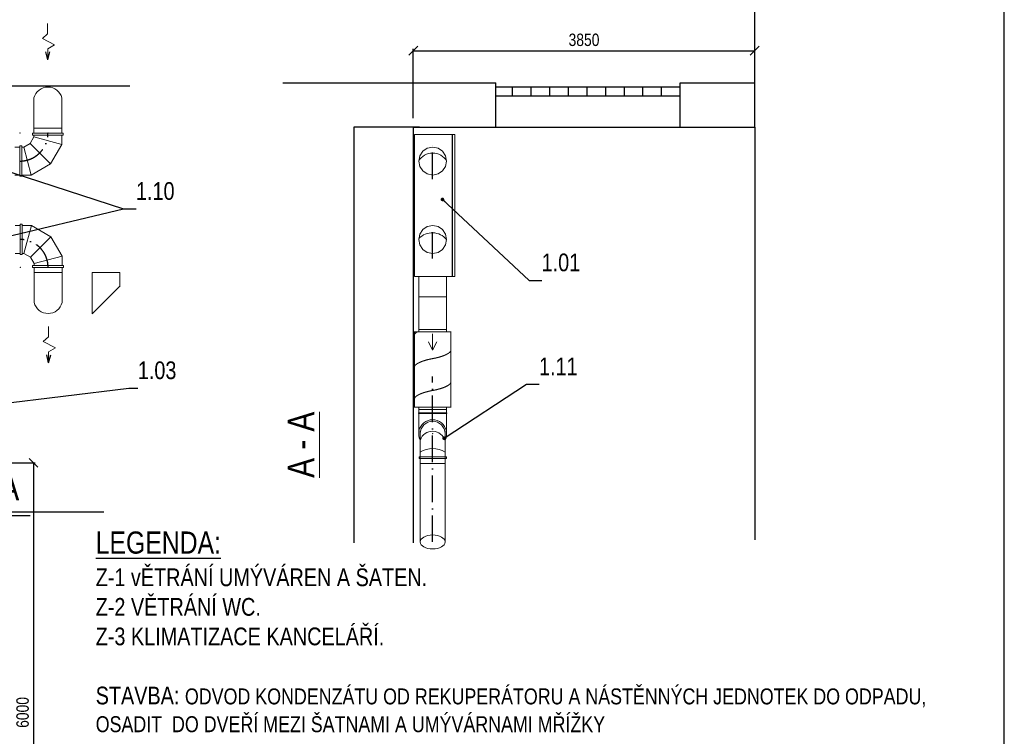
# Model space of a CAD drawing. Header units: millimetres. Extents: x 6491141 to 6692158, y 1846388 to 1929513.
# Tile 244 of 245: x 6681056 to 6692158, y 1898676 to 1906759. Entities that reach past the tile are written whole.
import ezdxf

# ---------------------------------------------------------------- set-up
doc = ezdxf.new("R2010")
doc.units = ezdxf.units.MM
doc.linetypes.add('ACAD_ISO10W100', pattern=[18, 12, -3, 0, -3])
for name, color, linetype, lineweight in [('Koty VzT', 7, 'Continuous', 15), ('VZT', 130, 'Continuous', 18), ('VzT odtah', 3, 'Continuous', 18)]:
    doc.layers.add(name, color=color, linetype=linetype, lineweight=lineweight)
for name, color, linetype in [('Osy VzT', 253, 'ACAD_ISO10W100'), ('Popisky', 7, 'Continuous'), ('Pozice', 6, 'Continuous'), ('Stavba', 152, 'Continuous'), ('VzT šipky', 7, 'Continuous'), ('Řezy', 7, 'Continuous')]:
    doc.layers.add(name, color=color, linetype=linetype)
doc.styles.add('romans', font='arial.ttf', dxfattribs={"width": 0.8, "height": 140})
doc.dimstyles.new('koty50', dxfattribs={"dimtxt": 100, "dimasz": 100, "dimexe": 20, "dimexo": 100, "dimgap": 50, "dimtad": 3, "dimdec": 0, "dimtxsty": 'romans', "dimblk": 'OBLIQUE', "dimcen": -3, "dimclrd": 7, "dimclre": 7, "dimclrt": 7, "dimadec": 0, "dimazin": 0, "dimtfac": 1, "dimtdec": 0, "dimtmove": 0, "dimatfit": 3, "dimldrblk": 'OPEN30', "dimfxl": 1, "dimarcsym": 0})
doc.dimstyles.new('pozice50', dxfattribs={"dimtxt": 200, "dimasz": 40, "dimexe": 20, "dimexo": 100, "dimgap": 100, "dimtad": 3, "dimjust": 3, "dimdec": 0, "dimtxsty": 'romans', "dimblk": 'OBLIQUE', "dimcen": -3, "dimclrd": 7, "dimclre": 7, "dimclrt": 6, "dimadec": 0, "dimazin": 0, "dimtfac": 1, "dimtdec": 0, "dimtmove": 0, "dimatfit": 3, "dimldrblk": 'DOT', "dimfxl": 1, "dimarcsym": 0})

# ---------------------------------------------------------------- blocks, each defined once
blk = doc.blocks.new('_Oblique')
at = {"color": 0, "lineweight": -2}
blk.add_line((-0.5, -0.5), (0.5, 0.5), dxfattribs=at)
blk = doc.blocks.new('*D27')
at = {"layer": 'DEFPOINTS', "color": 0, "transparency": 16777216}
for p in [(6680179, 1901760, -78), (6680179, 1896130, -78), (6681211, 1896130)]:
    blk.add_point(p, dxfattribs=at)
at = {"layer": 'Koty VzT', "color": 7, "lineweight": -2, "transparency": 16777216}
for p, q in [((6680279, 1901760), (6681231, 1901760)), ((6681211, 1901760), (6681211, 1896130)), ((6680279, 1896130), (6681231, 1896130))]:
    blk.add_line(p, q, dxfattribs=at)
at = {"layer": 'Koty VzT', "color": 7, "lineweight": -2, "transparency": 16777216, "xscale": 100, "yscale": 100, "zscale": 100}
for p, rotation in [((6681211, 1901760), 90), ((6681211, 1896130), 270)]:
    blk.add_blockref('_Oblique', p, dxfattribs=dict(at, rotation=rotation))
at = {"layer": 'Koty VzT', "color": 7, "transparency": 16777216, "insert": (6681089, 1898945), "char_height": 140, "attachment_point": 5, "rotation": 90, "style": 'romans'}
blk.add_mtext('6000', dxfattribs=at)
blk = doc.blocks.new('_Open30')
at = {"color": 0, "linetype": 'ByBlock', "lineweight": -2}
for p, q in [((-1, 0.27), (0, 0)), ((0, 0), (-1, -0.27)), ((0, 0), (-1, 0))]:
    blk.add_line(p, q, dxfattribs=at)
blk = doc.blocks.new('_Dot')
at = {"color": 0, "linetype": 'ByBlock', "lineweight": -2}
blk.add_line((-0.5, 0), (-1, 0), dxfattribs=at)
at = {"color": 0, "linetype": 'ByBlock', "const_width": 0.5}
blk.add_lwpolyline([(-0.25, 0, 1), (0.25, 0, 1)], format="xyb", close=True, dxfattribs=at)
blk = doc.blocks.new('*D38')
at = {"layer": 'DEFPOINTS', "color": 0, "transparency": 16777216}
for p in [(6689344, 1906409), (6685494, 1905548), (6689344, 1905548)]:
    blk.add_point(p, dxfattribs=at)
at = {"layer": 'Koty VzT', "color": 7, "lineweight": -2, "transparency": 16777216}
for p, q in [((6685494, 1905648), (6685494, 1906429)), ((6685494, 1906409), (6689344, 1906409)), ((6689344, 1905648), (6689344, 1906429))]:
    blk.add_line(p, q, dxfattribs=at)
at = {"layer": 'Koty VzT', "color": 7, "lineweight": -2, "transparency": 16777216, "xscale": 100, "yscale": 100, "zscale": 100, "rotation": 180}
blk.add_blockref('_Oblique', (6685494, 1906409), dxfattribs=at)
at = {"layer": 'Koty VzT', "color": 7, "lineweight": -2, "transparency": 16777216, "xscale": 100, "yscale": 100, "zscale": 100}
blk.add_blockref('_Oblique', (6689344, 1906409), dxfattribs=at)
at = {"layer": 'Koty VzT', "color": 7, "transparency": 16777216, "insert": (6687419, 1906531), "char_height": 140, "attachment_point": 5, "style": 'romans'}
blk.add_mtext('3850', dxfattribs=at)

msp = doc.modelspace()

# ---------------------------------------------------------------- linework, layer by layer
msp.add_lwpolyline([(6629158.1, 1916908.7), (6629158.1, 1894633.7), (6692158.1, 1894633.7), (6692158.1, 1916908.7)], close=True)
at = {"layer": 'Osy VzT', "ltscale": 25}
for p, q in [((6685708.9, 1904960.9), (6685708.9, 1905361.5)), ((6685708.9, 1904063.4), (6685708.9, 1904475.8)), ((6685712.5, 1900867.9, -1895), (6685712.5, 1902733.8, -1895))]:
    msp.add_line(p, q, dxfattribs=at)
for centre, start, end in [((6681059, 1905479.2, -162), 270, 0), ((6681061.4, 1903965, -162), 0, 90)]:
    msp.add_arc(centre, 315, start, end, dxfattribs=at)
at = {"layer": 'Stavba'}
for p, q in [((6689343.8, 1905547.8), (6689343.8, 1908395.3)), ((6659583.6, 1906012.8), (6682298.6, 1906012.8)), ((6684023.8, 1906047.8), (6686423.8, 1906047.8)), ((6686423.8, 1905547.8), (6686423.8, 1906047.8)), ((6688503.8, 1905547.8), (6688503.8, 1906047.8)), ((6688503.8, 1906047.8), (6689343.8, 1906047.8)), ((6688503.8, 1905997.8), (6686423.8, 1905997.8)), ((6686613.8, 1905897.8), (6686613.8, 1905997.8)), ((6686823.8, 1905897.8), (6686823.8, 1905997.8)), ((6687033.8, 1905897.8), (6687033.8, 1905997.8)), ((6687243.8, 1905897.8), (6687243.8, 1905997.8)), ((6687453.8, 1905897.8), (6687453.8, 1905997.8)), ((6687663.8, 1905897.8), (6687663.8, 1905997.8)), ((6687873.8, 1905897.8), (6687873.8, 1905997.8)), ((6688083.8, 1905897.8), (6688083.8, 1905997.8)), ((6688293.8, 1905897.8), (6688293.8, 1905997.8)), ((6688503.8, 1905897.8), (6686423.8, 1905897.8)), ((6684823.8, 1905547.8), (6684823.8, 1904287.7)), ((6685565.7, 1905547.8), (6684823.8, 1905547.8)), ((6685493.8, 1905547.8), (6686423.8, 1905547.8)), ((6685493.8, 1905547.8), (6685493.8, 1904287.7)), ((6686423.8, 1905547.8), (6688503.8, 1905547.8)), ((6688503.8, 1905547.8), (6689343.8, 1905547.8)), ((6689343.8, 1905547.8), (6689343.8, 1904287.7)), ((6684823.8, 1904287.7), (6684823.8, 1900857.2)), ((6685493.8, 1904287.7), (6685493.8, 1900857.2)), ((6689343.8, 1904287.7), (6689343.8, 1900893.2)), ((6659435.6, 1901207.8), (6682005.6, 1901207.8))]:
    msp.add_line(p, q, dxfattribs=at)
at = {"layer": 'VZT'}
for p, q in [((6681216.5, 1905535.2, -162), (6681216.8, 1905876, -162)), ((6681531.8, 1905535.6, -162), (6681531.8, 1905876, -162)), ((6681545.9, 1905478.7, -162), (6681198.6, 1905478.7, -162)), ((6681198.6, 1905456.8, -162), (6681198.6, 1905478.7, -162)), ((6681216.1, 1905535.2, -162), (6681216.1, 1905478.7, -162)), ((6681531.1, 1905535.2, -162), (6681216.1, 1905535.2, -162)), ((6681531.4, 1905535.2, -162), (6681216.5, 1905535.2, -162)), ((6681531.4, 1905535.6, -162), (6681531.4, 1905478.7, -162)), ((6681545.9, 1905456.8, -162), (6681545.9, 1905478.7, -162)), ((6681101.2, 1905321.7, -162), (6681174.3, 1905363.9, -162)), ((6681174.3, 1905363.9, -162), (6681216.5, 1905437, -162)), ((6681545.9, 1905456.8, -162), (6681198.6, 1905456.8, -162)), ((6681216.5, 1905437, -162), (6681216.5, 1905456.8, -162)), ((6681404.8, 1905133.4, -162), (6681531.4, 1905352.6, -162)), ((6681531.4, 1905352.6, -162), (6681531.4, 1905456.6, -162)), ((6681003, 1905322.1, -162), (6681059, 1905322.1, -162)), ((6681059, 1905005.9, -162), (6681059, 1905335.2, -162)), ((6681059, 1905335.2, -162), (6681081.4, 1905335.2, -162)), ((6681081.4, 1904993.3, -162), (6681081.4, 1905335.2, -162)), ((6681081.4, 1905321.7, -162), (6681101.2, 1905321.7, -162)), ((6681185.6, 1905006.8, -162), (6681404.8, 1905133.4, -162)), ((6681003, 1905006.8, -162), (6681059, 1905006.8, -162)), ((6681059, 1905005.9, -162), (6681059, 1904993.3, -162)), ((6681059, 1904993.3, -162), (6681081.4, 1904993.3, -162)), ((6681081.4, 1905006.8, -162), (6681185.6, 1905006.8, -162)), ((6685555, 1903633.8, -1895), (6685555, 1903863.8)), ((6685870, 1903633.8, -1895), (6685870, 1903863.8, -585)), ((6685920, 1903238.8, -78), (6685505, 1903238.8, -78)), ((6685508.1, 1902388.8, -78), (6685508.1, 1903238.8, -78)), ((6685555, 1903263.8, -78), (6685870, 1903263.8, -78)), ((6685555, 1903263.8, -78), (6685555, 1903238.8, -78)), ((6685870, 1903263.8, -78), (6685870, 1903238.8, -78)), ((6685916.9, 1902388.8, -78), (6685916.9, 1903238.8, -78)), ((6685920, 1902388.8, -78), (6685505, 1902388.8, -78)), ((6685555, 1902363.8, -78), (6685555, 1902388.8, -78)), ((6685870, 1902363.8, -78), (6685555, 1902363.8, -78)), ((6685870, 1902363.8, -78), (6685870, 1902388.8, -78)), ((6685551, 1902323.8, -78), (6685874, 1902323.8, -78)), ((6685551, 1902318.2, -78), (6685874, 1902318.2, -78)), ((6685555, 1902254.5, -78), (6685555.2, 1902096.9, -78)), ((6685870, 1902257.8, -78), (6685870, 1902091.1, -78)), ((6685572.5, 1902123, -1895), (6685572.5, 1900867.9, -1895)), ((6685572.5, 1902088.9, -78), (6685572.5, 1901829.1, -78)), ((6685852.5, 1902123, -1895), (6685852.5, 1900867.9, -1895)), ((6685852.5, 1902088.9, -78), (6685852.5, 1901828.8, -78)), ((6685559.6, 1901828.8, -78), (6685868.4, 1901828.8, -78)), ((6685559.6, 1901828.8, -78), (6685559.6, 1901809.4, -78)), ((6685559.6, 1901809.4, -78), (6685868.4, 1901809.4, -78)), ((6685572.5, 1901753, -78), (6685572.5, 1901809.4, -78)), ((6685852.5, 1901753, -78), (6685852.5, 1901809.4, -78)), ((6685868.4, 1901828.8, -78), (6685868.4, 1901809.4, -78)), ((6685572.5, 1901753, -78), (6685852.5, 1901753, -78))]:
    msp.add_line(p, q, dxfattribs=at)
at = {"layer": 'VZT', "extrusion": (-1.22465e-16, -1, 0)}
for p, q in [((6685508, 1905463.8, -943), (6685508, 1905143.8, -943)), ((6685508, 1905303.8, -345), (6685508, 1905063.8, -414)), ((6685508, 1905303.8, -1955), (6685508, 1905063.8, -1886)), ((6685508, 1905209.8, -574), (6685508, 1905084.8, -607)), ((6685508, 1905205.8, -69), (6685508, 1905113.8, -161)), ((6685508, 1905205.8, -2139), (6685508, 1905113.8, -2231)), ((6685508, 1904823.8, -345), (6685508, 1905063.8, -414)), ((6685508, 1904823.8, -1955), (6685508, 1905063.8, -1886)), ((6685508, 1905043.8, -478), (6685508, 1904918.8, -511)), ((6685508, 1905013.8, -69), (6685508, 1904921.8, -161)), ((6685508, 1905013.8, -2139), (6685508, 1904921.8, -2231)), ((6685508, 1904663.8), (6685508, 1904663.8, -463)), ((6685508, 1904663.8, -2300), (6685508, 1904663.8, -1423)), ((6685508, 1904377.8, -352), (6685508, 1904334.8, -96)), ((6685508, 1904375.8, -1946), (6685508, 1904119.8, -1989)), ((6685508, 1904375.8, -2173), (6685508, 1904119.8, -2130)), ((6685508, 1904150.8, -352), (6685508, 1904193.8, -96)), ((6685508, 1903863.8, -943), (6685508, 1904183.8, -943)), ((6685933, 1903951.8, -67), (6685933, 1903910.8, -67)), ((6685933, 1903951.8, -1249), (6685933, 1903910.8, -1249)), ((6685933, 1903930.8, -46), (6685933, 1903930.8, -87)), ((6685933, 1903930.8, -1228), (6685933, 1903930.8, -1269))]:
    msp.add_line(p, q, dxfattribs=at)
at = {"layer": 'VZT', "color": 7, "lineweight": 9}
for p, q in [((6681404.8, 1905133.4, -162), (6681174.3, 1905363.9, -162)), ((6681531.4, 1905352.6, -162), (6681216.5, 1905437, -162)), ((6681185.6, 1905006.8, -162), (6681101.2, 1905321.7, -162)), ((6681188, 1904437.5, -162), (6681103.6, 1904122.5, -162)), ((6681407.3, 1904310.9, -162), (6681176.7, 1904080.3, -162)), ((6681533.8, 1904091.6, -162), (6681218.9, 1904007.2, -162))]:
    msp.add_line(p, q, dxfattribs=at)
at = {"layer": 'VZT', "color": 7, "lineweight": 9, "extrusion": (-6.12323e-16, -1, 0)}
for p, q in [((6685712.5, 1903216.8, -236), (6685712.5, 1903032.8, -236)), ((6685712.5, 1903032.8, -236), (6685666.5, 1903124.8, -236)), ((6685712.5, 1903032.8, -236), (6685758.5, 1903124.8, -236))]:
    msp.add_line(p, q, dxfattribs=at)
at = {"layer": 'VZT', "elevation": -78, "flags": 128}
for points in [[(6685555, 1902363.8), (6685870, 1902363.8)], [(6685555, 1902323.8), (6685555, 1902363.8)], [(6685870, 1902323.8), (6685870, 1902363.8)], [(6685551, 1902318.2), (6685551, 1902323.8)], [(6685555, 1902318.2), (6685555, 1902246.4)], [(6685870, 1902318.2), (6685870, 1902246.4)], [(6685874, 1902318.2), (6685874, 1902323.8)]]:
    msp.add_lwpolyline(points, dxfattribs=at)
at = {"layer": 'VZT', "color": 7, "lineweight": 9}
for points in [[(6685540, 1903238.8, -78), (6685539.6, 1903238.5, -78), (6685539.2, 1903238.2, -78), (6685538.7, 1903238, -78), (6685538.3, 1903237.7, -78), (6685537.9, 1903237.4, -78), (6685537.4, 1903237.2, -78), (6685537, 1903236.9, -78), (6685536.6, 1903236.6, -78), (6685536.2, 1903236.3, -78), (6685535.7, 1903236.1, -78), (6685535.3, 1903235.8, -78), (6685534.9, 1903235.5, -78), (6685534.5, 1903235.3, -78), (6685534.1, 1903235, -78), (6685533.7, 1903234.7, -78), (6685533.3, 1903234.4, -78), (6685532.9, 1903234.2, -78), (6685532.5, 1903233.9, -78), (6685532.1, 1903233.6, -78), (6685531.7, 1903233.4, -78), (6685531.3, 1903233.1, -78), (6685530.9, 1903232.8, -78), (6685530.6, 1903232.5, -78), (6685530.2, 1903232.3, -78), (6685529.8, 1903232, -78), (6685529.4, 1903231.7, -78), (6685529.1, 1903231.5, -78), (6685528.7, 1903231.2, -78), (6685528.3, 1903230.9, -78), (6685528, 1903230.7, -78), (6685527.6, 1903230.4, -78), (6685527.3, 1903230.1, -78), (6685526.9, 1903229.8, -78), (6685526.6, 1903229.6, -78), (6685526.2, 1903229.3, -78), (6685525.9, 1903229, -78), (6685525.5, 1903228.8, -78), (6685525.2, 1903228.5, -78), (6685524.9, 1903228.2, -78), (6685524.5, 1903228, -78), (6685524.2, 1903227.7, -78), (6685523.9, 1903227.4, -78), (6685523.6, 1903227.2, -78), (6685523.3, 1903226.9, -78), (6685522.9, 1903226.6, -78), (6685522.6, 1903226.4, -78), (6685522.3, 1903226.1, -78), (6685522, 1903225.8, -78), (6685521.7, 1903225.6, -78), (6685521.4, 1903225.3, -78), (6685521.1, 1903225, -78), (6685520.8, 1903224.8, -78), (6685520.6, 1903224.5, -78), (6685520.3, 1903224.2, -78), (6685520, 1903224, -78), (6685519.7, 1903223.7, -78), (6685519.4, 1903223.4, -78), (6685519.2, 1903223.2, -78), (6685518.9, 1903222.9, -78), (6685518.6, 1903222.6, -78), (6685518.4, 1903222.4, -78), (6685518.1, 1903222.1, -78), (6685517.8, 1903221.8, -78), (6685517.6, 1903221.6, -78), (6685517.3, 1903221.3, -78), (6685517.1, 1903221.1, -78), (6685516.8, 1903220.8, -78), (6685516.6, 1903220.5, -78), (6685516.4, 1903220.3, -78), (6685516.1, 1903220, -78), (6685515.9, 1903219.8, -78), (6685515.7, 1903219.5, -78), (6685515.4, 1903219.2, -78), (6685515.2, 1903219, -78), (6685515, 1903218.7, -78), (6685514.8, 1903218.5, -78), (6685514.6, 1903218.2, -78), (6685514.4, 1903217.9, -78), (6685514.2, 1903217.7, -78), (6685514, 1903217.4, -78), (6685513.8, 1903217.2, -78), (6685513.6, 1903216.9, -78), (6685513.4, 1903216.6, -78), (6685513.2, 1903216.4, -78), (6685513, 1903216.1, -78), (6685512.8, 1903215.9, -78), (6685512.6, 1903215.6, -78), (6685512.5, 1903215.4, -78), (6685512.3, 1903215.1, -78), (6685512.1, 1903214.9, -78), (6685511.9, 1903214.6, -78), (6685511.8, 1903214.3, -78), (6685511.6, 1903214.1, -78), (6685511.5, 1903213.8, -78), (6685511.3, 1903213.6, -78), (6685511.2, 1903213.3, -78), (6685511, 1903213.1, -78), (6685510.9, 1903212.8, -78), (6685510.7, 1903212.6, -78), (6685510.6, 1903212.3, -78), (6685510.5, 1903212.1, -78), (6685510.3, 1903211.8, -78), (6685510.2, 1903211.6, -78), (6685510.1, 1903211.3, -78), (6685510, 1903211.1, -78), (6685509.8, 1903210.8, -78), (6685509.7, 1903210.6, -78), (6685509.6, 1903210.3, -78), (6685509.5, 1903210.1, -78), (6685509.4, 1903209.9, -78), (6685509.3, 1903209.6, -78), (6685509.2, 1903209.4, -78), (6685509.1, 1903209.1, -78), (6685509, 1903208.9, -78), (6685508.9, 1903208.6, -78), (6685508.9, 1903208.4, -78), (6685508.8, 1903208.2, -78), (6685508.7, 1903207.9, -78), (6685508.6, 1903207.7, -78), (6685508.6, 1903207.4, -78), (6685508.5, 1903207.2, -78), (6685508.4, 1903206.9, -78), (6685508.4, 1903206.7, -78), (6685508.3, 1903206.5, -78), (6685508.2, 1903206.2, -78), (6685508.2, 1903206, -78), (6685508.1, 1903205.8, -78), (6685508.1, 1903205.5, -78)], [(6685712.5, 1902936, -78), (6685714.9, 1902936.5, -78), (6685717.4, 1902936.9, -78), (6685719.8, 1902937.4, -78), (6685722.2, 1902937.8, -78), (6685724.6, 1902938.3, -78), (6685727.1, 1902938.8, -78), (6685729.5, 1902939.2, -78), (6685731.9, 1902939.7, -78), (6685734.3, 1902940.2, -78), (6685736.7, 1902940.7, -78), (6685739.1, 1902941.2, -78), (6685741.6, 1902941.7, -78), (6685744, 1902942.3, -78), (6685746.4, 1902942.8, -78), (6685748.8, 1902943.3, -78), (6685751.1, 1902943.9, -78), (6685753.5, 1902944.4, -78), (6685755.9, 1902945, -78), (6685758.3, 1902945.5, -78), (6685760.6, 1902946.1, -78), (6685763, 1902946.7, -78), (6685765.3, 1902947.3, -78), (6685767.7, 1902947.9, -78), (6685770, 1902948.5, -78), (6685772.4, 1902949.1, -78), (6685774.7, 1902949.7, -78), (6685777, 1902950.3, -78), (6685779.3, 1902950.9, -78), (6685781.6, 1902951.5, -78), (6685783.9, 1902952.2, -78), (6685786.1, 1902952.8, -78), (6685788.4, 1902953.5, -78), (6685790.6, 1902954.1, -78), (6685792.9, 1902954.8, -78), (6685795.1, 1902955.4, -78), (6685797.3, 1902956.1, -78), (6685799.5, 1902956.8, -78), (6685801.7, 1902957.4, -78), (6685803.9, 1902958.1, -78), (6685806.1, 1902958.8, -78), (6685808.2, 1902959.5, -78), (6685810.4, 1902960.2, -78), (6685812.5, 1902960.9, -78), (6685814.6, 1902961.6, -78), (6685816.7, 1902962.3, -78), (6685818.8, 1902963, -78), (6685820.9, 1902963.7, -78), (6685822.9, 1902964.5, -78), (6685825, 1902965.2, -78), (6685827, 1902965.9, -78), (6685829, 1902966.7, -78), (6685831, 1902967.4, -78), (6685832.9, 1902968.1, -78), (6685834.9, 1902968.9, -78), (6685836.8, 1902969.6, -78), (6685838.8, 1902970.4, -78), (6685840.7, 1902971.1, -78), (6685842.6, 1902971.9, -78), (6685844.4, 1902972.6, -78), (6685846.3, 1902973.4, -78), (6685848.1, 1902974.2, -78), (6685849.9, 1902974.9, -78), (6685851.7, 1902975.7, -78), (6685853.5, 1902976.5, -78), (6685855.2, 1902977.3, -78), (6685857, 1902978, -78), (6685858.7, 1902978.8, -78), (6685860.4, 1902979.6, -78), (6685862, 1902980.4, -78), (6685863.7, 1902981.2, -78), (6685865.3, 1902982, -78), (6685866.9, 1902982.7, -78), (6685868.5, 1902983.5, -78), (6685870.1, 1902984.3, -78), (6685871.6, 1902985.1, -78), (6685873.1, 1902985.9, -78), (6685874.6, 1902986.7, -78), (6685876.1, 1902987.5, -78), (6685877.5, 1902988.3, -78), (6685878.9, 1902989.1, -78), (6685880.3, 1902989.9, -78), (6685881.7, 1902990.7, -78), (6685883.1, 1902991.5, -78), (6685884.4, 1902992.3, -78), (6685885.7, 1902993.1, -78), (6685887, 1902993.9, -78), (6685888.3, 1902994.7, -78), (6685889.5, 1902995.5, -78), (6685890.7, 1902996.3, -78), (6685891.9, 1902997.1, -78), (6685893, 1902997.9, -78), (6685894.2, 1902998.7, -78), (6685895.3, 1902999.4, -78), (6685896.4, 1903000.2, -78), (6685897.4, 1903001, -78), (6685898.4, 1903001.8, -78), (6685899.4, 1903002.6, -78), (6685900.4, 1903003.4, -78), (6685901.4, 1903004.2, -78), (6685902.3, 1903005, -78), (6685903.2, 1903005.8, -78), (6685904, 1903006.5, -78), (6685904.9, 1903007.3, -78), (6685905.7, 1903008.1, -78), (6685906.5, 1903008.9, -78), (6685907.3, 1903009.6, -78), (6685908, 1903010.4, -78), (6685908.7, 1903011.2, -78), (6685909.4, 1903012, -78), (6685910, 1903012.7, -78), (6685910.6, 1903013.5, -78), (6685911.2, 1903014.2, -78), (6685911.8, 1903015, -78), (6685912.3, 1903015.7, -78), (6685912.8, 1903016.5, -78), (6685913.3, 1903017.2, -78), (6685913.8, 1903018, -78), (6685914.2, 1903018.7, -78), (6685914.6, 1903019.4, -78), (6685915, 1903020.2, -78), (6685915.3, 1903020.9, -78), (6685915.6, 1903021.6, -78), (6685915.9, 1903022.3, -78), (6685916.2, 1903023.1, -78), (6685916.4, 1903023.8, -78), (6685916.6, 1903024.5, -78), (6685916.7, 1903025.2, -78), (6685916.9, 1903025.9, -78)], [(6685712.5, 1902936, -78), (6685710.1, 1902935.6, -78), (6685707.6, 1902935.2, -78), (6685705.2, 1902934.7, -78), (6685702.8, 1902934.3, -78), (6685700.4, 1902933.8, -78), (6685697.9, 1902933.3, -78), (6685695.5, 1902932.9, -78), (6685693.1, 1902932.4, -78), (6685690.7, 1902931.9, -78), (6685688.3, 1902931.4, -78), (6685685.8, 1902930.9, -78), (6685683.4, 1902930.3, -78), (6685681, 1902929.8, -78), (6685678.6, 1902929.3, -78), (6685676.2, 1902928.8, -78), (6685673.8, 1902928.2, -78), (6685671.5, 1902927.7, -78), (6685669.1, 1902927.1, -78), (6685666.7, 1902926.5, -78), (6685664.3, 1902926, -78), (6685662, 1902925.4, -78), (6685659.6, 1902924.8, -78), (6685657.3, 1902924.2, -78), (6685655, 1902923.6, -78), (6685652.6, 1902923, -78), (6685650.3, 1902922.4, -78), (6685648, 1902921.8, -78), (6685645.7, 1902921.2, -78), (6685643.4, 1902920.5, -78), (6685641.1, 1902919.9, -78), (6685638.9, 1902919.3, -78), (6685636.6, 1902918.6, -78), (6685634.3, 1902918, -78), (6685632.1, 1902917.3, -78), (6685629.9, 1902916.7, -78), (6685627.7, 1902916, -78), (6685625.4, 1902915.3, -78), (6685623.3, 1902914.6, -78), (6685621.1, 1902914, -78), (6685618.9, 1902913.3, -78), (6685616.8, 1902912.6, -78), (6685614.6, 1902911.9, -78), (6685612.5, 1902911.2, -78), (6685610.4, 1902910.5, -78), (6685608.3, 1902909.8, -78), (6685606.2, 1902909.1, -78), (6685604.1, 1902908.3, -78), (6685602.1, 1902907.6, -78), (6685600, 1902906.9, -78), (6685598, 1902906.2, -78), (6685596, 1902905.4, -78), (6685594, 1902904.7, -78), (6685592, 1902903.9, -78), (6685590.1, 1902903.2, -78), (6685588.1, 1902902.5, -78), (6685586.2, 1902901.7, -78), (6685584.3, 1902901, -78), (6685582.4, 1902900.2, -78), (6685580.6, 1902899.4, -78), (6685578.7, 1902898.7, -78), (6685576.9, 1902897.9, -78), (6685575.1, 1902897.1, -78), (6685573.3, 1902896.4, -78), (6685571.5, 1902895.6, -78), (6685569.8, 1902894.8, -78), (6685568, 1902894, -78), (6685566.3, 1902893.3, -78), (6685564.6, 1902892.5, -78), (6685563, 1902891.7, -78), (6685561.3, 1902890.9, -78), (6685559.7, 1902890.1, -78), (6685558.1, 1902889.3, -78), (6685556.5, 1902888.6, -78), (6685554.9, 1902887.8, -78), (6685553.4, 1902887, -78), (6685551.9, 1902886.2, -78), (6685550.4, 1902885.4, -78), (6685548.9, 1902884.6, -78), (6685547.5, 1902883.8, -78), (6685546, 1902883, -78), (6685544.6, 1902882.2, -78), (6685543.3, 1902881.4, -78), (6685541.9, 1902880.6, -78), (6685540.6, 1902879.8, -78), (6685539.3, 1902879, -78), (6685538, 1902878.2, -78), (6685536.7, 1902877.4, -78), (6685535.5, 1902876.6, -78), (6685534.3, 1902875.8, -78), (6685533.1, 1902875, -78), (6685532, 1902874.2, -78), (6685530.8, 1902873.4, -78), (6685529.7, 1902872.6, -78), (6685528.6, 1902871.8, -78), (6685527.6, 1902871, -78), (6685526.6, 1902870.3, -78), (6685525.5, 1902869.5, -78), (6685524.6, 1902868.7, -78), (6685523.6, 1902867.9, -78), (6685522.7, 1902867.1, -78), (6685521.8, 1902866.3, -78), (6685520.9, 1902865.5, -78), (6685520.1, 1902864.8, -78), (6685519.3, 1902864, -78), (6685518.5, 1902863.2, -78), (6685517.7, 1902862.4, -78), (6685517, 1902861.7, -78), (6685516.3, 1902860.9, -78), (6685515.6, 1902860.1, -78), (6685515, 1902859.4, -78), (6685514.3, 1902858.6, -78), (6685513.8, 1902857.8, -78), (6685513.2, 1902857.1, -78), (6685512.6, 1902856.3, -78), (6685512.1, 1902855.6, -78), (6685511.7, 1902854.9, -78), (6685511.2, 1902854.1, -78), (6685510.8, 1902853.4, -78), (6685510.4, 1902852.6, -78), (6685510, 1902851.9, -78), (6685509.7, 1902851.2, -78), (6685509.4, 1902850.5, -78), (6685509.1, 1902849.7, -78), (6685508.8, 1902849, -78), (6685508.6, 1902848.3, -78), (6685508.4, 1902847.6, -78), (6685508.2, 1902846.9, -78), (6685508.1, 1902846.2, -78)], [(6685712.5, 1902576.7, -78), (6685710.1, 1902576.3, -78), (6685707.6, 1902575.9, -78), (6685705.2, 1902575.4, -78), (6685702.8, 1902575, -78), (6685700.4, 1902574.5, -78), (6685697.9, 1902574, -78), (6685695.5, 1902573.5, -78), (6685693.1, 1902573.1, -78), (6685690.7, 1902572.6, -78), (6685688.3, 1902572.1, -78), (6685685.8, 1902571.6, -78), (6685683.4, 1902571, -78), (6685681, 1902570.5, -78), (6685678.6, 1902570, -78), (6685676.2, 1902569.5, -78), (6685673.8, 1902568.9, -78), (6685671.5, 1902568.4, -78), (6685669.1, 1902567.8, -78), (6685666.7, 1902567.2, -78), (6685664.3, 1902566.7, -78), (6685662, 1902566.1, -78), (6685659.6, 1902565.5, -78), (6685657.3, 1902564.9, -78), (6685655, 1902564.3, -78), (6685652.6, 1902563.7, -78), (6685650.3, 1902563.1, -78), (6685648, 1902562.5, -78), (6685645.7, 1902561.9, -78), (6685643.4, 1902561.2, -78), (6685641.1, 1902560.6, -78), (6685638.9, 1902560, -78), (6685636.6, 1902559.3, -78), (6685634.3, 1902558.7, -78), (6685632.1, 1902558, -78), (6685629.9, 1902557.3, -78), (6685627.7, 1902556.7, -78), (6685625.4, 1902556, -78), (6685623.3, 1902555.3, -78), (6685621.1, 1902554.7, -78), (6685618.9, 1902554, -78), (6685616.8, 1902553.3, -78), (6685614.6, 1902552.6, -78), (6685612.5, 1902551.9, -78), (6685610.4, 1902551.2, -78), (6685608.3, 1902550.5, -78), (6685606.2, 1902549.8, -78), (6685604.1, 1902549, -78), (6685602.1, 1902548.3, -78), (6685600, 1902547.6, -78), (6685598, 1902546.9, -78), (6685596, 1902546.1, -78), (6685594, 1902545.4, -78), (6685592, 1902544.6, -78), (6685590.1, 1902543.9, -78), (6685588.1, 1902543.2, -78), (6685586.2, 1902542.4, -78), (6685584.3, 1902541.7, -78), (6685582.4, 1902540.9, -78), (6685580.6, 1902540.1, -78), (6685578.7, 1902539.4, -78), (6685576.9, 1902538.6, -78), (6685575.1, 1902537.8, -78), (6685573.3, 1902537.1, -78), (6685571.5, 1902536.3, -78), (6685569.8, 1902535.5, -78), (6685568, 1902534.7, -78), (6685566.3, 1902534, -78), (6685564.6, 1902533.2, -78), (6685563, 1902532.4, -78), (6685561.3, 1902531.6, -78), (6685559.7, 1902530.8, -78), (6685558.1, 1902530, -78), (6685556.5, 1902529.2, -78), (6685554.9, 1902528.5, -78), (6685553.4, 1902527.7, -78), (6685551.9, 1902526.9, -78), (6685550.4, 1902526.1, -78), (6685548.9, 1902525.3, -78), (6685547.5, 1902524.5, -78), (6685546, 1902523.7, -78), (6685544.6, 1902522.9, -78), (6685543.3, 1902522.1, -78), (6685541.9, 1902521.3, -78), (6685540.6, 1902520.5, -78), (6685539.3, 1902519.7, -78), (6685538, 1902518.9, -78), (6685536.7, 1902518.1, -78), (6685535.5, 1902517.3, -78), (6685534.3, 1902516.5, -78), (6685533.1, 1902515.7, -78), (6685532, 1902514.9, -78), (6685530.8, 1902514.1, -78), (6685529.7, 1902513.3, -78), (6685528.6, 1902512.5, -78), (6685527.6, 1902511.7, -78), (6685526.6, 1902511, -78), (6685525.5, 1902510.2, -78), (6685524.6, 1902509.4, -78), (6685523.6, 1902508.6, -78), (6685522.7, 1902507.8, -78), (6685521.8, 1902507, -78), (6685520.9, 1902506.2, -78), (6685520.1, 1902505.5, -78), (6685519.3, 1902504.7, -78), (6685518.5, 1902503.9, -78), (6685517.7, 1902503.1, -78), (6685517, 1902502.4, -78), (6685516.3, 1902501.6, -78), (6685515.6, 1902500.8, -78), (6685515, 1902500.1, -78), (6685514.3, 1902499.3, -78), (6685513.8, 1902498.5, -78), (6685513.2, 1902497.8, -78), (6685512.6, 1902497, -78), (6685512.1, 1902496.3, -78), (6685511.7, 1902495.5, -78), (6685511.2, 1902494.8, -78), (6685510.8, 1902494.1, -78), (6685510.4, 1902493.3, -78), (6685510, 1902492.6, -78), (6685509.7, 1902491.9, -78), (6685509.4, 1902491.2, -78), (6685509.1, 1902490.4, -78), (6685508.8, 1902489.7, -78), (6685508.6, 1902489, -78), (6685508.4, 1902488.3, -78), (6685508.2, 1902487.6, -78), (6685508.1, 1902486.9, -78)], [(6685712.5, 1902576.7, -78), (6685714.9, 1902577.2, -78), (6685717.4, 1902577.6, -78), (6685719.8, 1902578.1, -78), (6685722.2, 1902578.5, -78), (6685724.6, 1902579, -78), (6685727.1, 1902579.4, -78), (6685729.5, 1902579.9, -78), (6685731.9, 1902580.4, -78), (6685734.3, 1902580.9, -78), (6685736.7, 1902581.4, -78), (6685739.1, 1902581.9, -78), (6685741.6, 1902582.4, -78), (6685744, 1902583, -78), (6685746.4, 1902583.5, -78), (6685748.8, 1902584, -78), (6685751.1, 1902584.6, -78), (6685753.5, 1902585.1, -78), (6685755.9, 1902585.7, -78), (6685758.3, 1902586.2, -78), (6685760.6, 1902586.8, -78), (6685763, 1902587.4, -78), (6685765.3, 1902588, -78), (6685767.7, 1902588.6, -78), (6685770, 1902589.2, -78), (6685772.4, 1902589.8, -78), (6685774.7, 1902590.4, -78), (6685777, 1902591, -78), (6685779.3, 1902591.6, -78), (6685781.6, 1902592.2, -78), (6685783.9, 1902592.9, -78), (6685786.1, 1902593.5, -78), (6685788.4, 1902594.2, -78), (6685790.6, 1902594.8, -78), (6685792.9, 1902595.5, -78), (6685795.1, 1902596.1, -78), (6685797.3, 1902596.8, -78), (6685799.5, 1902597.5, -78), (6685801.7, 1902598.1, -78), (6685803.9, 1902598.8, -78), (6685806.1, 1902599.5, -78), (6685808.2, 1902600.2, -78), (6685810.4, 1902600.9, -78), (6685812.5, 1902601.6, -78), (6685814.6, 1902602.3, -78), (6685816.7, 1902603, -78), (6685818.8, 1902603.7, -78), (6685820.9, 1902604.4, -78), (6685822.9, 1902605.2, -78), (6685825, 1902605.9, -78), (6685827, 1902606.6, -78), (6685829, 1902607.4, -78), (6685831, 1902608.1, -78), (6685832.9, 1902608.8, -78), (6685834.9, 1902609.6, -78), (6685836.8, 1902610.3, -78), (6685838.8, 1902611.1, -78), (6685840.7, 1902611.8, -78), (6685842.6, 1902612.6, -78), (6685844.4, 1902613.3, -78), (6685846.3, 1902614.1, -78), (6685848.1, 1902614.9, -78), (6685849.9, 1902615.6, -78), (6685851.7, 1902616.4, -78), (6685853.5, 1902617.2, -78), (6685855.2, 1902618, -78), (6685857, 1902618.7, -78), (6685858.7, 1902619.5, -78), (6685860.4, 1902620.3, -78), (6685862, 1902621.1, -78), (6685863.7, 1902621.9, -78), (6685865.3, 1902622.7, -78), (6685866.9, 1902623.4, -78), (6685868.5, 1902624.2, -78), (6685870.1, 1902625, -78), (6685871.6, 1902625.8, -78), (6685873.1, 1902626.6, -78), (6685874.6, 1902627.4, -78), (6685876.1, 1902628.2, -78), (6685877.5, 1902629, -78), (6685878.9, 1902629.8, -78), (6685880.3, 1902630.6, -78), (6685881.7, 1902631.4, -78), (6685883.1, 1902632.2, -78), (6685884.4, 1902633, -78), (6685885.7, 1902633.8, -78), (6685887, 1902634.6, -78), (6685888.3, 1902635.4, -78), (6685889.5, 1902636.2, -78), (6685890.7, 1902637, -78), (6685891.9, 1902637.8, -78), (6685893, 1902638.6, -78), (6685894.2, 1902639.4, -78), (6685895.3, 1902640.1, -78), (6685896.4, 1902640.9, -78), (6685897.4, 1902641.7, -78), (6685898.4, 1902642.5, -78), (6685899.4, 1902643.3, -78), (6685900.4, 1902644.1, -78), (6685901.4, 1902644.9, -78), (6685902.3, 1902645.7, -78), (6685903.2, 1902646.5, -78), (6685904, 1902647.2, -78), (6685904.9, 1902648, -78), (6685905.7, 1902648.8, -78), (6685906.5, 1902649.6, -78), (6685907.3, 1902650.3, -78), (6685908, 1902651.1, -78), (6685908.7, 1902651.9, -78), (6685909.4, 1902652.6, -78), (6685910, 1902653.4, -78), (6685910.6, 1902654.2, -78), (6685911.2, 1902654.9, -78), (6685911.8, 1902655.7, -78), (6685912.3, 1902656.4, -78), (6685912.8, 1902657.2, -78), (6685913.3, 1902657.9, -78), (6685913.8, 1902658.7, -78), (6685914.2, 1902659.4, -78), (6685914.6, 1902660.1, -78), (6685915, 1902660.9, -78), (6685915.3, 1902661.6, -78), (6685915.6, 1902662.3, -78), (6685915.9, 1902663, -78), (6685916.2, 1902663.8, -78), (6685916.4, 1902664.5, -78), (6685916.6, 1902665.2, -78), (6685916.7, 1902665.9, -78), (6685916.9, 1902666.6, -78)]]:
    msp.add_polyline3d(points, dxfattribs=at)
at = {"layer": 'VZT', "extrusion": (-1, 1.22465e-16, 1.83697e-16)}
for centre, radius in [((-1905159.8, -115, -6685508), 17), ((-1905159.8, -2185, -6685508), 17), ((-1905147.8, -591, -6685508), 17), ((-1904980.8, -495, -6685508), 17), ((-1904967.8, -115, -6685508), 17), ((-1904967.8, -2185, -6685508), 17), ((-1904263.8, -2060, -6685508), 160), ((-1904263.8, -240, -6685508), 160), ((-1903930.8, -67, -6685933), 16), ((-1903930.8, -1249, -6685933), 16)]:
    msp.add_circle(centre, radius, dxfattribs=at)
at = {"layer": 'VZT'}
for centre, radius, start, end in [((6681374.3, 1905837.6, -162), 162.1, 13.6912, 166.3088), ((6685712.5, 1902088.9, -78), 157.5, 332.72284, 207.27716), ((6685712.5, 1902088.9, -78), 140, 0, 180)]:
    msp.add_arc(centre, radius, start, end, dxfattribs=at)
at = {"layer": 'VZT', "color": 7, "lineweight": 9}
for centre, radius, start, end in [((6685712.5, 1905073.8), 181.4, 29.74008, 150.25992), ((6685708.7, 1904147.7), 207.9, 39.10794, 136.78407), ((6685711, 1901969.2, -78), 147.1, 15.94212, 160.34372), ((6685712.5, 1901651.2, -78), 269.9, 58.76234, 121.23766)]:
    msp.add_arc(centre, radius, start, end, dxfattribs=at)
at = {"layer": 'VZT'}
msp.add_ellipse((6685712.5, 1900867.9, -1895), major_axis=(140, 0), ratio=0.5617876, dxfattribs=at)
for p in [(6681059, 1905479.2, -162), (6681059, 1905479.2, -162), (6681374, 1905479.2, -162), (6681059, 1905164.2, -162), (6681061.4, 1904280, -162), (6681061.4, 1903965, -162), (6681061.4, 1903965, -162), (6681376.4, 1903965, -162), (6685712.5, 1902323.8, -78), (6685712.5, 1902323.8, -78), (6685712.5, 1902315.9, -78), (6685712.5, 1902088.9, -78), (6685712.5, 1902088.9, -78), (6685712.5, 1901809.4, -78)]:
    msp.add_point(p, dxfattribs=at)
for points in [[(6685508, 1905463.8), (6685508, 1903863.8), (6685508, 1903863.8, -2300), (6685508, 1905463.8, -2300)], [(6685508, 1905463.8), (6685508, 1903863.8), (6685933, 1903863.8), (6685933, 1905463.8)], [(6685508, 1903863.8, -2300), (6685508, 1905463.8, -2300), (6685933, 1905463.8, -2300), (6685933, 1903863.8, -2300)], [(6685508, 1905463.8), (6685508, 1905463.8, -2300), (6685933, 1905463.8, -2300), (6685933, 1905463.8)], [(6685933, 1905463.8), (6685933, 1903863.8), (6685933, 1903863.8, -2300), (6685933, 1905463.8, -2300)], [(6685938, 1903863.8), (6685938, 1905463.8), (6685938, 1905463.8, -1150), (6685938, 1903863.8, -1150)], [(6685963, 1903863.8), (6685963, 1905463.8), (6685938, 1905463.8), (6685938, 1903863.8)], [(6685963, 1905463.8, -1150), (6685963, 1903863.8, -1150), (6685938, 1903863.8, -1150), (6685938, 1905463.8, -1150)], [(6685963, 1905463.8), (6685963, 1905463.8, -1150), (6685938, 1905463.8, -1150), (6685938, 1905463.8)], [(6685938, 1903863.8, -1150), (6685938, 1905463.8, -1150), (6685938, 1905463.8, -2300), (6685938, 1903863.8, -2300)], [(6685963, 1903863.8, -1150), (6685963, 1905463.8, -1150), (6685938, 1905463.8, -1150), (6685938, 1903863.8, -1150)], [(6685963, 1905463.8, -2300), (6685963, 1903863.8, -2300), (6685938, 1903863.8, -2300), (6685938, 1905463.8, -2300)], [(6685963, 1905463.8, -1150), (6685963, 1905463.8, -2300), (6685938, 1905463.8, -2300), (6685938, 1905463.8, -1150)], [(6685963, 1903863.8), (6685963, 1905463.8), (6685963, 1905463.8, -1150), (6685963, 1903863.8, -1150)], [(6685963, 1903863.8, -1150), (6685963, 1905463.8, -1150), (6685963, 1905463.8, -2300), (6685963, 1903863.8, -2300)], [(6685508, 1905303.8, -276), (6685508, 1904823.8, -276), (6685508, 1904823.8, -414), (6685508, 1905303.8, -414)], [(6685508, 1904823.8, -2024), (6685508, 1905303.8, -2024), (6685508, 1905303.8, -1886), (6685508, 1904823.8, -1886)], [(6685508, 1905303.8, -57), (6685508, 1904823.8, -57), (6685508, 1904823.8, -172), (6685508, 1905303.8, -172)], [(6685508, 1905303.8, -2127), (6685508, 1904823.8, -2127), (6685508, 1904823.8, -2242), (6685508, 1905303.8, -2242)], [(6685508, 1905300.8, -613), (6685508, 1904884.8, -373), (6685508, 1904827.8, -472), (6685508, 1905243.8, -712)], [(6685601, 1905275.8), (6685567, 1905224.8), (6685567, 1905224.8, 230), (6685601, 1905275.8, 230)], [(6685567, 1905224.8, -2300), (6685601, 1905275.8, -2300), (6685601, 1905275.8, -2530), (6685567, 1905224.8, -2530)], [(6685652, 1905309.8), (6685601, 1905275.8), (6685601, 1905275.8, 230), (6685652, 1905309.8, 230)], [(6685601, 1905275.8, -2300), (6685652, 1905309.8, -2300), (6685652, 1905309.8, -2530), (6685601, 1905275.8, -2530)], [(6685713, 1905321.8), (6685652, 1905309.8), (6685652, 1905309.8, 230), (6685713, 1905321.8, 230)], [(6685652, 1905309.8, -2300), (6685713, 1905321.8, -2300), (6685713, 1905321.8, -2530), (6685652, 1905309.8, -2530)], [(6685773, 1905309.8), (6685713, 1905321.8), (6685713, 1905321.8, 230), (6685773, 1905309.8, 230)], [(6685713, 1905321.8, -2300), (6685773, 1905309.8, -2300), (6685773, 1905309.8, -2530), (6685713, 1905321.8, -2530)], [(6685824, 1905275.8), (6685773, 1905309.8), (6685773, 1905309.8, 230), (6685824, 1905275.8, 230)], [(6685773, 1905309.8, -2300), (6685824, 1905275.8, -2300), (6685824, 1905275.8, -2530), (6685773, 1905309.8, -2530)], [(6685858, 1905224.8), (6685824, 1905275.8), (6685824, 1905275.8, 230), (6685858, 1905224.8, 230)], [(6685824, 1905275.8, -2300), (6685858, 1905224.8, -2300), (6685858, 1905224.8, -2530), (6685824, 1905275.8, -2530)], [(6685567, 1905224.8), (6685555, 1905163.8), (6685555, 1905163.8, 230), (6685567, 1905224.8, 230)], [(6685555, 1905163.8, -2300), (6685567, 1905224.8, -2300), (6685567, 1905224.8, -2530), (6685555, 1905163.8, -2530)], [(6685555, 1905163.8), (6685567, 1905103.8), (6685567, 1905103.8, 230), (6685555, 1905163.8, 230)], [(6685567, 1905103.8, -2300), (6685555, 1905163.8, -2300), (6685555, 1905163.8, -2530), (6685567, 1905103.8, -2530)], [(6685870, 1905163.8), (6685858, 1905224.8), (6685858, 1905224.8, 230), (6685870, 1905163.8, 230)], [(6685858, 1905224.8, -2300), (6685870, 1905163.8, -2300), (6685870, 1905163.8, -2530), (6685858, 1905224.8, -2530)], [(6685858, 1905103.8), (6685870, 1905163.8), (6685870, 1905163.8, 230), (6685858, 1905103.8, 230)], [(6685870, 1905163.8, -2300), (6685858, 1905103.8, -2300), (6685858, 1905103.8, -2530), (6685870, 1905163.8, -2530)], [(6685567, 1905103.8), (6685601, 1905052.8), (6685601, 1905052.8, 230), (6685567, 1905103.8, 230)], [(6685601, 1905052.8, -2300), (6685567, 1905103.8, -2300), (6685567, 1905103.8, -2530), (6685601, 1905052.8, -2530)], [(6685601, 1905052.8), (6685652, 1905018.8), (6685652, 1905018.8, 230), (6685601, 1905052.8, 230)], [(6685652, 1905018.8, -2300), (6685601, 1905052.8, -2300), (6685601, 1905052.8, -2530), (6685652, 1905018.8, -2530)], [(6685652, 1905018.8), (6685713, 1905006.8), (6685713, 1905006.8, 230), (6685652, 1905018.8, 230)], [(6685713, 1905006.8, -2300), (6685652, 1905018.8, -2300), (6685652, 1905018.8, -2530), (6685713, 1905006.8, -2530)], [(6685713, 1905006.8), (6685773, 1905018.8), (6685773, 1905018.8, 230), (6685713, 1905006.8, 230)], [(6685773, 1905018.8, -2300), (6685713, 1905006.8, -2300), (6685713, 1905006.8, -2530), (6685773, 1905018.8, -2530)], [(6685773, 1905018.8), (6685824, 1905052.8), (6685824, 1905052.8, 230), (6685773, 1905018.8, 230)], [(6685824, 1905052.8, -2300), (6685773, 1905018.8, -2300), (6685773, 1905018.8, -2530), (6685824, 1905052.8, -2530)], [(6685824, 1905052.8), (6685858, 1905103.8), (6685858, 1905103.8, 230), (6685824, 1905052.8, 230)], [(6685858, 1905103.8, -2300), (6685824, 1905052.8, -2300), (6685824, 1905052.8, -2530), (6685858, 1905103.8, -2530)], [(6685508, 1903863.8), (6685508, 1903863.8, -2300), (6685933, 1903863.8, -2300), (6685933, 1903863.8)], [(6685618, 1903863.8, -585), (6685923, 1903863.8, -585), (6685923, 1903863.8, -990), (6685618, 1903863.8, -990)], [(6685963, 1903863.8), (6685963, 1903863.8, -1150), (6685938, 1903863.8, -1150), (6685938, 1903863.8)], [(6685963, 1903863.8, -1150), (6685963, 1903863.8, -2300), (6685938, 1903863.8, -2300), (6685938, 1903863.8, -1150)], [(6685870, 1903263.8, -1895), (6685555, 1903263.8, -1895), (6685555, 1903633.8, -1895), (6685870, 1903633.8, -1895)]]:
    msp.add_3dface(points, dxfattribs=at)
for points, invisible_edges in [([(6685718, 1905463.8, -29), (6685568, 1905463.8, 8), (6685568, 1905463.8, -41)], 12), ([(6685718, 1905463.8, -29), (6685568, 1905463.8, -41), (6685718, 1905463.8, -41)], 5), ([(6685718, 1905463.8, -2271), (6685568, 1905463.8, -2308), (6685568, 1905463.8, -2258)], 12), ([(6685718, 1905463.8, -2271), (6685568, 1905463.8, -2258), (6685718, 1905463.8, -2258)], 5), ([(6685508, 1904663.8, -463), (6685508, 1904663.8, -1423), (6685508, 1905143.8, -1183)], 13), ([(6685508, 1904663.8, -463), (6685508, 1905143.8, -1183), (6685508, 1905143.8, -943)], 13), ([(6685508, 1904663.8, -463), (6685508, 1905143.8, -943), (6685508, 1905143.8, -703)], 5), ([(6685508, 1904663.8, -463), (6685508, 1904183.8, -703), (6685508, 1904183.8, -1183)], 12), ([(6685508, 1904663.8, -463), (6685508, 1904183.8, -1183), (6685508, 1904663.8, -1423)], 13), ([(6685718, 1903863.8, -29), (6685568, 1903863.8, 8), (6685568, 1903863.8, -41)], 12), ([(6685718, 1903863.8, -29), (6685568, 1903863.8, -41), (6685718, 1903863.8, -41)], 5), ([(6685718, 1903863.8, -2271), (6685568, 1903863.8, -2308), (6685568, 1903863.8, -2258)], 12), ([(6685718, 1903863.8, -2271), (6685568, 1903863.8, -2258), (6685718, 1903863.8, -2258)], 5)]:
    msp.add_3dface(points, dxfattribs=dict(at, invisible_edges=invisible_edges))
at = {"layer": 'VzT odtah'}
for p, q in [((6681005.5, 1904437.5, -162), (6681061.4, 1904437.5, -162)), ((6681061.4, 1904438.4, -162), (6681061.4, 1904451, -162)), ((6681061.4, 1904451, -162), (6681083.8, 1904451, -162)), ((6681061.4, 1904438.4, -162), (6681061.4, 1904109, -162)), ((6681083.8, 1904451, -162), (6681083.8, 1904109, -162)), ((6681083.8, 1904437.5, -162), (6681188, 1904437.5, -162)), ((6681188, 1904437.5, -162), (6681407.3, 1904310.9, -162)), ((6681407.3, 1904310.9, -162), (6681533.8, 1904091.6, -162)), ((6681005.5, 1904122.1, -162), (6681061.4, 1904122.1, -162)), ((6681061.4, 1904109, -162), (6681083.8, 1904109, -162)), ((6681083.8, 1904122.5, -162), (6681103.6, 1904122.5, -162)), ((6681103.6, 1904122.5, -162), (6681176.7, 1904080.3, -162)), ((6681176.7, 1904080.3, -162), (6681218.9, 1904007.2, -162)), ((6681533.8, 1904091.6, -162), (6681533.8, 1903987.7, -162)), ((6681548.3, 1903987.4, -162), (6681201, 1903987.4, -162)), ((6681201, 1903987.4, -162), (6681201, 1903965.6, -162)), ((6681548.3, 1903965.6, -162), (6681201, 1903965.6, -162)), ((6681218.5, 1903909.1, -162), (6681218.5, 1903965.6, -162)), ((6681533.5, 1903909.1, -162), (6681218.5, 1903909.1, -162)), ((6681218.5, 1903909.1, -162), (6681218.9, 1903568.3, -162)), ((6681218.9, 1904007.2, -162), (6681218.9, 1903987.4, -162)), ((6681533.8, 1903909.1, -162), (6681218.9, 1903909.1, -162)), ((6681533.8, 1903908.7, -162), (6681533.8, 1903965.6, -162)), ((6681533.8, 1903908.7, -162), (6681533.9, 1903568.3, -162)), ((6681548.3, 1903987.4, -162), (6681548.3, 1903965.6, -162)), ((6681871.8, 1903908.7, -162), (6681871.8, 1903442.5, -162)), ((6681871.8, 1903908.7, -162), (6682186.8, 1903908.7, -162)), ((6682186.8, 1903908.7, -162), (6682186.8, 1903758.7, -162)), ((6681871.8, 1903442.5, -162), (6682187.4, 1903758.1, -162))]:
    msp.add_line(p, q, dxfattribs=at)
msp.add_arc((6681376.4, 1903606.6, -162), 162.1, 193.6912, 346.3088, dxfattribs=at)
for points in [[(6685601, 1904390.8), (6685567, 1904339.8), (6685567, 1904339.8, 230), (6685601, 1904390.8, 230)], [(6685652, 1904424.8), (6685601, 1904390.8), (6685601, 1904390.8, 230), (6685652, 1904424.8, 230)], [(6685713, 1904436.8), (6685652, 1904424.8), (6685652, 1904424.8, 230), (6685713, 1904436.8, 230)], [(6685773, 1904424.8), (6685713, 1904436.8), (6685713, 1904436.8, 230), (6685773, 1904424.8, 230)], [(6685824, 1904390.8), (6685773, 1904424.8), (6685773, 1904424.8, 230), (6685824, 1904390.8, 230)], [(6685858, 1904339.8), (6685824, 1904390.8), (6685824, 1904390.8, 230), (6685858, 1904339.8, 230)], [(6685567, 1904339.8), (6685555, 1904278.8), (6685555, 1904278.8, 230), (6685567, 1904339.8, 230)], [(6685555, 1904278.8), (6685567, 1904218.8), (6685567, 1904218.8, 230), (6685555, 1904278.8, 230)], [(6685870, 1904278.8), (6685858, 1904339.8), (6685858, 1904339.8, 230), (6685870, 1904278.8, 230)], [(6685858, 1904218.8), (6685870, 1904278.8), (6685870, 1904278.8, 230), (6685858, 1904218.8, 230)], [(6685567, 1904218.8), (6685601, 1904167.8), (6685601, 1904167.8, 230), (6685567, 1904218.8, 230)], [(6685601, 1904167.8), (6685652, 1904133.8), (6685652, 1904133.8, 230), (6685601, 1904167.8, 230)], [(6685652, 1904133.8), (6685713, 1904121.8), (6685713, 1904121.8, 230), (6685652, 1904133.8, 230)], [(6685713, 1904121.8), (6685773, 1904133.8), (6685773, 1904133.8, 230), (6685713, 1904121.8, 230)], [(6685773, 1904133.8), (6685824, 1904167.8), (6685824, 1904167.8, 230), (6685773, 1904133.8, 230)], [(6685824, 1904167.8), (6685858, 1904218.8), (6685858, 1904218.8, 230), (6685824, 1904167.8, 230)]]:
    msp.add_3dface(points, dxfattribs=at)
at = {"layer": 'VzT šipky', "color": 7, "lineweight": 0}
for p, q in [((6681370.3, 1906598.4), (6681370.3, 1906717.4)), ((6681311.7, 1906545.4), (6681370.3, 1906598.4)), ((6681450.1, 1906475.7), (6681311.7, 1906545.4)), ((6681372.8, 1906430.4), (6681450.1, 1906475.7)), ((6681372.8, 1906396.7), (6681372.8, 1906430.4)), ((6681372.8, 1906306.1), (6681372.8, 1906396.7)), ((6681380, 1903180.7), (6681380, 1903299.7)), ((6681321.3, 1903127.7), (6681380, 1903180.7)), ((6681459.8, 1903058), (6681321.3, 1903127.7)), ((6681382.4, 1903012.7), (6681459.8, 1903058)), ((6681382.4, 1902979), (6681382.4, 1903012.7)), ((6681382.4, 1902888.4), (6681382.4, 1902979))]:
    msp.add_line(p, q, dxfattribs=at)
at = {"layer": 'VzT šipky', "color": 7, "lineweight": 25}
for p, q in [((6681372.8, 1906306.1), (6681351.7, 1906396.3)), ((6681372.8, 1906306.1), (6681397, 1906397.7)), ((6681382.4, 1902888.4), (6681361.3, 1902978.6)), ((6681382.4, 1902888.4), (6681406.6, 1902980))]:
    msp.add_line(p, q, dxfattribs=at)
at = {"layer": 'Řezy', "ltscale": 250}
msp.add_line((6680475.6, 1901168.2), (6681175.6, 1901168.2), dxfattribs=at)

# ---------------------------------------------------------------- texts
at = {"layer": 'Koty VzT', "insert": (6684076.8, 1901591.4), "char_height": 300, "width": 1542.283, "attachment_point": 1, "rotation": 90, "style": 'romans'}
msp.add_mtext('{\\LA - A}', dxfattribs=at)
at = {"layer": 'Popisky', "insert": (6681913, 1900986), "char_height": 250, "width": 9494.481, "attachment_point": 1, "style": 'romans'}
msp.add_mtext('{\\LLEGENDA:\\P\\H0.8x;\\lZ-1 vĚTRÁNÍ UMÝVÁREN A ŠATEN.\\PZ-2 VĚTRÁNÍ WC.\\PZ-3 KLIMATIZACE KANCELÁŘÍ.\\P\\PSTAVBA: \\H0.9x;ODVOD KONDENZÁTU OD REKUPERÁTORU A NÁSTĚNNÝCH JEDNOTEK DO ODPADU, OSADIT  DO DVEŘÍ MEZI ŠATNAMI A UMÝVÁRNAMI MŘÍŽKY}', dxfattribs=at)
at = {"layer": 'Pozice', "color": 6, "char_height": 200, "attachment_point": 7, "style": 'romans'}
for s, insert, width in [('1.10', (6682367.1, 1904723.7), 280.886), ('1.01', (6686941.2, 1903918.4), 447.661), ('1.03', (6682387.9, 1902701.5), 102.842), ('1.11', (6686911.8, 1902748.3), 342.726)]:
    msp.add_mtext(s, dxfattribs=dict(at, insert=insert, width=width))
at = {"layer": 'Řezy', "color": 6, "ltscale": 250, "insert": (6680827.8, 1901636.3), "char_height": 300, "width": 261.529, "attachment_point": 1, "style": 'romans'}
msp.add_mtext('{\\fArial|b0|i0|c238|p34;A}', dxfattribs=at)

# ---------------------------------------------------------------- dimensions: what is measured, and where the dimension line sits
at = {"layer": 'Koty VzT'}
dim = msp.add_linear_dim(base=(6689343.8, 1906409), p1=(6685493.8, 1905547.8), p2=(6689343.8, 1905547.8), dimstyle='koty50', dxfattribs=at)
dim.commit()
dim.dimension.update_dxf_attribs({"geometry": '*D38', "text_midpoint": (6687418.8, 1906530.5)})
dim = msp.add_linear_dim(base=(6681210.7, 1896129.6), p1=(6680178.9, 1901759.6, -78), p2=(6680178.6, 1896129.6, -78), angle=90, text='6000', dimstyle='koty50', dxfattribs=at)
dim.commit()
dim.dimension.update_dxf_attribs({"geometry": '*D27', "text_midpoint": (6681089.2, 1898944.6)})

# ---------------------------------------------------------------- leaders
at = {"layer": 'Pozice', "annotation_type": 0, "has_hookline": 1, "hookline_direction": 0}
for points in [[(6680764.4, 1905101.2), (6682227.1, 1904623.7), (6682267.1, 1904623.7)], [(6685822.9, 1904731.3), (6686801.2, 1903818.4), (6686841.2, 1903818.4)], [(6679590.5, 1902274.2), (6682287.9, 1902601.5)], [(6685841.1, 1902037.9), (6686771.8, 1902648.3), (6686811.8, 1902648.3)]]:
    msp.add_leader(points, dimstyle='pozice50', override={"dimtad": 1}, dxfattribs=at)
at = {"layer": 'Pozice'}
msp.add_leader([(6680774.2, 1904279.5), (6682227.1, 1904623.7)], dimstyle='pozice50', dxfattribs=at)

doc.saveas('drawing.dxf')
